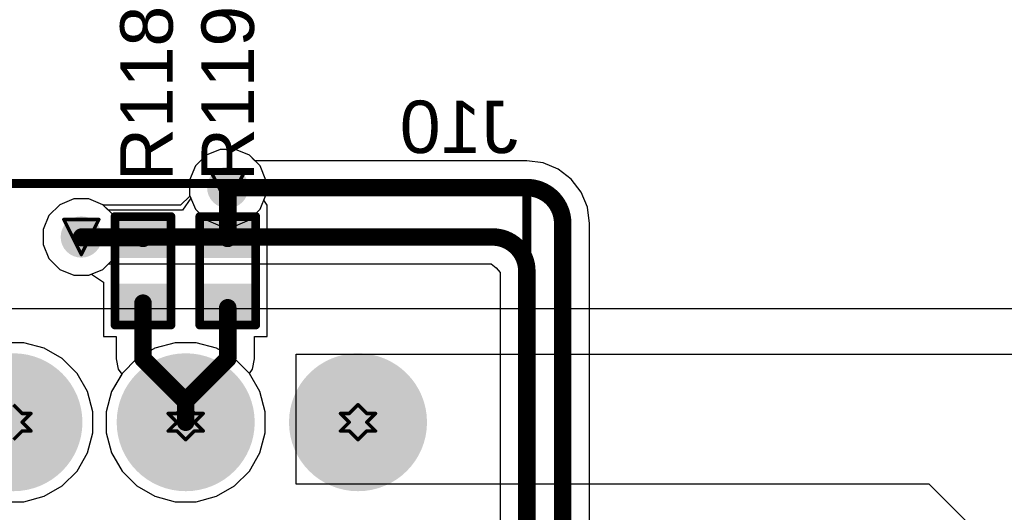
# Model space of a CAD drawing. Header units: inches. Extents: x 0 to 12.2, y 0 to 7.
# Tile 109 of 154: x 0.929 to 1.491, y 4.319 to 4.6. Entities that reach past the tile are written whole.
import ezdxf

# ---------------------------------------------------------------- set-up
doc = ezdxf.new("R2010")
doc.units = ezdxf.units.IN
doc.header["$MEASUREMENT"] = 0
for name, color, linetype in [('Bottom Layer', 5, 'Continuous'), ('Bottom Overlay', 54, 'Continuous'), ('Bottom Solder', 6, 'Continuous'), ('Drill Drawing', 1, 'Continuous'), ('Layer 1', 16, 'Continuous'), ('Layer 2', 76, 'Continuous'), ('Multi-Layer', 9, 'Continuous'), ('Pad Holes', 156, 'Continuous'), ('Top Layer', 1, 'Continuous'), ('Top Overlay', 2, 'Continuous'), ('Top Paste', 8, 'Continuous'), ('Top Solder', 216, 'Continuous'), ('Via Holes', 16, 'Continuous')]:
    doc.layers.add(name, color=color, linetype=linetype)
doc.styles.add('Arial', font='txt', dxfattribs={"height": 0.2})

# ---------------------------------------------------------------- blocks, each defined once
blk = doc.blocks.new('R___0402_52')
at = {"layer": 'Top Layer'}
for points in [[(-0.0275, -0.0125), (-0.0275, 0.0125), (-0.0095, 0.0125), (-0.0095, -0.0125)], [(0.0095, -0.0125), (0.0095, 0.0125), (0.0275, 0.0125), (0.0275, -0.0125)]]:
    blk.add_hatch(color=1, dxfattribs=at).paths.add_polyline_path(points)
at = {"layer": 'Top Paste'}
for points in [[(-0.0275, -0.0125), (-0.0275, 0.0125), (-0.0095, 0.0125), (-0.0095, -0.0125)], [(0.0095, -0.0125), (0.0095, 0.0125), (0.0275, 0.0125), (0.0275, -0.0125)]]:
    blk.add_hatch(color=8, dxfattribs=at).paths.add_polyline_path(points)
at = {"layer": 'Top Solder'}
for points in [[(-0.02967, -0.01467), (-0.02967, 0.01467), (-0.00733, 0.01467), (-0.00733, -0.01467)], [(0.00733, -0.01467), (0.00733, 0.01467), (0.02967, 0.01467), (0.02967, -0.01467)]]:
    blk.add_hatch(color=216, dxfattribs=at).paths.add_polyline_path(points)
at = {"layer": 'Top Overlay'}
for points, const_width in [([(-0.031, 0.016), (0.031, 0.016)], 0.005), ([(-0.031, 0.016), (-0.031, -0.016)], 0.005), ([(0.031, 0.016), (0.031, -0.016)], 0.005), ([(-0.031, -0.016), (0.031, -0.016)], 0.005), ([(-0.032, -0.017), (0.032, -0.017)], 0.000127)]:
    blk.add_lwpolyline(points, dxfattribs=dict(at, const_width=const_width))
for points, const_width in [([(-0.03225, 0.016, 1), (-0.02975, 0.016, 1)], 0.0025), ([(-0.03225, 0.016, 1), (-0.02975, 0.016, 1)], 0.0025), ([(0.02975, 0.016, 1), (0.03225, 0.016, 1)], 0.0025), ([(0.02975, 0.016, 1), (0.03225, 0.016, 1)], 0.0025), ([(-0.03225, -0.016, 1), (-0.02975, -0.016, 1)], 0.0025), ([(-0.03225, -0.016, 1), (-0.02975, -0.016, 1)], 0.0025), ([(0.02975, -0.016, 1), (0.03225, -0.016, 1)], 0.0025), ([(0.02975, -0.016, 1), (0.03225, -0.016, 1)], 0.0025), ([(-0.03203, -0.017, 1), (-0.03197, -0.017, 1)], 0.0000635), ([(0.03197, -0.017, 1), (0.03203, -0.017, 1)], 0.0000635)]:
    blk.add_lwpolyline(points, format="xyb", close=True, dxfattribs=dict(at, const_width=const_width))
blk = doc.blocks.new('R___0402_53')
at = {"layer": 'Top Layer'}
for points in [[(-0.0275, -0.0125), (-0.0275, 0.0125), (-0.0095, 0.0125), (-0.0095, -0.0125)], [(0.0095, -0.0125), (0.0095, 0.0125), (0.0275, 0.0125), (0.0275, -0.0125)]]:
    blk.add_hatch(color=1, dxfattribs=at).paths.add_polyline_path(points)
at = {"layer": 'Top Paste'}
for points in [[(-0.0275, -0.0125), (-0.0275, 0.0125), (-0.0095, 0.0125), (-0.0095, -0.0125)], [(0.0095, -0.0125), (0.0095, 0.0125), (0.0275, 0.0125), (0.0275, -0.0125)]]:
    blk.add_hatch(color=8, dxfattribs=at).paths.add_polyline_path(points)
at = {"layer": 'Top Solder'}
for points in [[(-0.02967, -0.01467), (-0.02967, 0.01467), (-0.00733, 0.01467), (-0.00733, -0.01467)], [(0.00733, -0.01467), (0.00733, 0.01467), (0.02967, 0.01467), (0.02967, -0.01467)]]:
    blk.add_hatch(color=216, dxfattribs=at).paths.add_polyline_path(points)
at = {"layer": 'Top Overlay'}
for points, const_width in [([(-0.031, 0.016), (-0.031, -0.016)], 0.005), ([(-0.031, 0.016), (0.031, 0.016)], 0.005), ([(0.031, 0.016), (0.031, -0.016)], 0.005), ([(-0.031, -0.016), (0.031, -0.016)], 0.005), ([(-0.032, -0.017), (0.032, -0.017)], 0.000127)]:
    blk.add_lwpolyline(points, dxfattribs=dict(at, const_width=const_width))
for points, const_width in [([(-0.03225, 0.016, 1), (-0.02975, 0.016, 1)], 0.0025), ([(-0.03225, 0.016, 1), (-0.02975, 0.016, 1)], 0.0025), ([(0.02975, 0.016, 1), (0.03225, 0.016, 1)], 0.0025), ([(0.02975, 0.016, 1), (0.03225, 0.016, 1)], 0.0025), ([(-0.03225, -0.016, 1), (-0.02975, -0.016, 1)], 0.0025), ([(-0.03225, -0.016, 1), (-0.02975, -0.016, 1)], 0.0025), ([(0.02975, -0.016, 1), (0.03225, -0.016, 1)], 0.0025), ([(0.02975, -0.016, 1), (0.03225, -0.016, 1)], 0.0025), ([(-0.03203, -0.017, 1), (-0.03197, -0.017, 1)], 0.0000635), ([(0.03197, -0.017, 1), (0.03203, -0.017, 1)], 0.0000635)]:
    blk.add_lwpolyline(points, format="xyb", close=True, dxfattribs=dict(at, const_width=const_width))
blk = doc.blocks.new('B8B_XH_A_LF__SN__B_189')
at = {"layer": 'Bottom Layer'}
h = blk.add_hatch(color=5, dxfattribs=at)
edge = h.paths.add_edge_path()
edge.add_arc((0.14764, 0), 0.03543, 0, 360)
h = blk.add_hatch(color=5, dxfattribs=at)
edge = h.paths.add_edge_path()
edge.add_arc((0.24606, 0), 0.03543, 0, 360)
h = blk.add_hatch(color=5, dxfattribs=at)
edge = h.paths.add_edge_path()
edge.add_arc((0.34449, 0), 0.03543, 0, 360)
at = {"layer": 'Bottom Solder'}
h = blk.add_hatch(color=6, dxfattribs=at)
edge = h.paths.add_edge_path()
edge.add_arc((0.14764, 0), 0.03943, 0, 360)
h = blk.add_hatch(color=6, dxfattribs=at)
edge = h.paths.add_edge_path()
edge.add_arc((0.24606, 0), 0.03943, 0, 360)
h = blk.add_hatch(color=6, dxfattribs=at)
edge = h.paths.add_edge_path()
edge.add_arc((0.34449, 0), 0.03943, 0, 360)
at = {"layer": 'Layer 1'}
h = blk.add_hatch(color=16, dxfattribs=at)
edge = h.paths.add_edge_path()
edge.add_arc((0.14764, 0), 0.03543, 0, 360)
h = blk.add_hatch(color=16, dxfattribs=at)
edge = h.paths.add_edge_path()
edge.add_arc((0.24606, 0), 0.03543, 0, 360)
h = blk.add_hatch(color=16, dxfattribs=at)
edge = h.paths.add_edge_path()
edge.add_arc((0.34449, 0), 0.03543, 0, 360)
at = {"layer": 'Layer 2'}
h = blk.add_hatch(color=76, dxfattribs=at)
edge = h.paths.add_edge_path()
edge.add_arc((0.14764, 0), 0.03543, 0, 360)
h = blk.add_hatch(color=76, dxfattribs=at)
edge = h.paths.add_edge_path()
edge.add_arc((0.24606, 0), 0.03543, 0, 360)
h = blk.add_hatch(color=76, dxfattribs=at)
edge = h.paths.add_edge_path()
edge.add_arc((0.34449, 0), 0.03543, 0, 360)
at = {"layer": 'Multi-Layer'}
h = blk.add_hatch(color=9, dxfattribs=at)
edge = h.paths.add_edge_path()
edge.add_arc((0.14764, 0), 0.03543, 0, 360)
h = blk.add_hatch(color=9, dxfattribs=at)
edge = h.paths.add_edge_path()
edge.add_arc((0.24606, 0), 0.03543, 0, 360)
h = blk.add_hatch(color=9, dxfattribs=at)
edge = h.paths.add_edge_path()
edge.add_arc((0.34449, 0), 0.03543, 0, 360)
at = {"layer": 'Pad Holes'}
h = blk.add_hatch(color=7, dxfattribs=at)
edge = h.paths.add_edge_path()
edge.add_arc((0.14764, 0), 0.01969, 0, 360)
h = blk.add_hatch(color=7, dxfattribs=at)
edge = h.paths.add_edge_path()
edge.add_arc((0.24606, 0), 0.01969, 0, 360)
h = blk.add_hatch(color=7, dxfattribs=at)
edge = h.paths.add_edge_path()
edge.add_arc((0.34449, 0), 0.01969, 0, 360)
at = {"layer": 'Top Layer'}
h = blk.add_hatch(color=1, dxfattribs=at)
edge = h.paths.add_edge_path()
edge.add_arc((0.14764, 0), 0.03543, 0, 360)
h = blk.add_hatch(color=1, dxfattribs=at)
edge = h.paths.add_edge_path()
edge.add_arc((0.24606, 0), 0.03543, 0, 360)
h = blk.add_hatch(color=1, dxfattribs=at)
edge = h.paths.add_edge_path()
edge.add_arc((0.34449, 0), 0.03543, 0, 360)
at = {"layer": 'Top Solder'}
h = blk.add_hatch(color=216, dxfattribs=at)
edge = h.paths.add_edge_path()
edge.add_arc((0.14764, 0), 0.03943, 0, 360)
h = blk.add_hatch(color=216, dxfattribs=at)
edge = h.paths.add_edge_path()
edge.add_arc((0.24606, 0), 0.03943, 0, 360)
h = blk.add_hatch(color=216, dxfattribs=at)
edge = h.paths.add_edge_path()
edge.add_arc((0.34449, 0), 0.03943, 0, 360)
at = {"layer": 'Bottom Overlay', "const_width": 0.005}
for points in [[(-0.44094, 0.13652), (0.44094, 0.13652)], [(0.44094, -0.08986), (0.44094, 0.13652)]]:
    blk.add_lwpolyline(points, dxfattribs=at)
at = {"layer": 'Bottom Overlay', "const_width": 0.0025}
blk.add_lwpolyline([(0.43969, 0.13652, 1), (0.44219, 0.13652, 1)], format="xyb", close=True, dxfattribs=at)
blk.add_lwpolyline([(0.43969, 0.13652, 1), (0.44219, 0.13652, 1)], format="xyb", close=True, dxfattribs=at)

msp = doc.modelspace()

# ---------------------------------------------------------------- hatches: boundary and pattern name
at = {"layer": 'Bottom Layer'}
h = msp.add_hatch(color=5, dxfattribs=at)
edge = h.paths.add_edge_path()
edge.add_arc((1.04765, 4.50425), 0.01181, 0, 360)
h = msp.add_hatch(color=5, dxfattribs=at)
edge = h.paths.add_edge_path()
edge.add_arc((0.964, 4.476), 0.01181, 0, 360)
at = {"layer": 'Layer 1'}
h = msp.add_hatch(color=16, dxfattribs=at)
edge = h.paths.add_edge_path()
edge.add_arc((1.04765, 4.50425), 0.01181, 0, 360)
h = msp.add_hatch(color=16, dxfattribs=at)
edge = h.paths.add_edge_path()
edge.add_arc((0.964, 4.476), 0.01181, 0, 360)
at = {"layer": 'Layer 2'}
h = msp.add_hatch(color=76, dxfattribs=at)
edge = h.paths.add_edge_path()
edge.add_arc((1.04765, 4.50425), 0.01181, 0, 360)
h = msp.add_hatch(color=76, dxfattribs=at)
edge = h.paths.add_edge_path()
edge.add_arc((0.964, 4.476), 0.01181, 0, 360)
at = {"layer": 'Top Layer'}
h = msp.add_hatch(color=1, dxfattribs=at)
edge = h.paths.add_edge_path()
edge.add_arc((1.04765, 4.50425), 0.01181, 0, 360)
h = msp.add_hatch(color=1, dxfattribs=at)
edge = h.paths.add_edge_path()
edge.add_arc((0.964, 4.476), 0.01181, 0, 360)
at = {"layer": 'Via Holes'}
h = msp.add_hatch(color=7, dxfattribs=at)
edge = h.paths.add_edge_path()
edge.add_arc((1.04765, 4.50425), 0.00591, 0, 360)
h = msp.add_hatch(color=7, dxfattribs=at)
edge = h.paths.add_edge_path()
edge.add_arc((0.964, 4.476), 0.00591, 0, 360)

# ---------------------------------------------------------------- linework, layer by layer
at = {"layer": 'Bottom Layer'}
for p, q in [((1.0353, 4.52274), (1.02916, 4.51661)), ((1.04331, 4.52606), (1.0353, 4.52274)), ((1.05199, 4.52606), (1.04331, 4.52606)), ((1.06001, 4.52274), (1.05199, 4.52606)), ((1.0632, 4.51955), (1.06001, 4.52274)), ((1.2185, 4.51955), (1.0632, 4.51955)), ((1.22777, 4.51834), (1.2185, 4.51956)), ((1.2185, 4.51956), (1.2185, 4.51955)), ((1.2364, 4.51476), (1.22777, 4.51834)), ((1.02916, 4.51661), (1.02584, 4.50859)), ((1.24381, 4.50908), (1.2364, 4.51476)), ((1.02584, 4.50859), (1.02584, 4.49992)), ((1.2495, 4.50166), (1.24381, 4.50908)), ((1.02584, 4.49992), (1.02651, 4.49829)), ((1.25308, 4.49303), (1.2495, 4.50166)), ((0.95165, 4.49449), (0.94551, 4.48835)), ((0.95966, 4.49781), (0.95165, 4.49449)), ((0.96834, 4.49781), (0.95966, 4.49781)), ((0.97635, 4.49449), (0.96834, 4.49781)), ((0.97955, 4.49129), (0.97635, 4.49449)), ((1.02651, 4.49829), (1.02184, 4.49129)), ((1.02184, 4.49129), (0.97955, 4.49129)), ((1.2543, 4.48376), (1.25308, 4.49303)), ((0.94551, 4.48835), (0.94219, 4.48034)), ((1.25429, 4.29356), (1.25429, 4.48376)), ((1.25429, 4.48376), (1.2543, 4.48376)), ((0.94219, 4.48034), (0.94219, 4.47166)), ((0.94219, 4.47166), (0.94551, 4.46365)), ((0.94551, 4.46365), (0.95165, 4.45751)), ((0.97635, 4.45751), (0.97955, 4.46071)), ((0.97955, 4.46071), (1.19815, 4.46071)), ((1.19815, 4.46071), (1.20091, 4.45841)), ((0.95165, 4.45751), (0.95966, 4.45419)), ((0.96834, 4.45419), (0.97635, 4.45751)), ((1.20091, 4.45841), (1.20321, 4.45565)), ((1.20321, 4.45565), (1.20321, 4.30634)), ((0.95966, 4.45419), (0.96834, 4.45419)), ((0.93118, 4.41551), (0.91921, 4.41551)), ((0.94273, 4.41242), (0.93118, 4.41551)), ((1.01764, 4.41551), (1.00608, 4.41242)), ((1.0296, 4.41551), (1.01764, 4.41551)), ((1.04116, 4.41242), (1.0296, 4.41551)), ((0.95309, 4.40644), (0.94273, 4.41242)), ((1.00608, 4.41242), (0.99572, 4.40644)), ((1.05152, 4.40644), (1.04116, 4.41242)), ((0.96155, 4.39798), (0.95309, 4.40644)), ((0.99572, 4.40644), (0.98727, 4.39798)), ((1.05998, 4.39798), (1.05152, 4.40644)), ((0.96753, 4.38762), (0.96155, 4.39798)), ((0.98727, 4.39798), (0.98128, 4.38762)), ((1.06596, 4.38762), (1.05998, 4.39798)), ((0.97063, 4.37606), (0.96753, 4.38762)), ((0.98128, 4.38762), (0.97819, 4.37606)), ((1.06905, 4.37606), (1.06596, 4.38762)), ((0.97063, 4.3641), (0.97063, 4.37606)), ((0.97819, 4.37606), (0.97819, 4.3641)), ((1.06905, 4.3641), (1.06905, 4.37606)), ((0.96753, 4.35254), (0.97063, 4.3641)), ((0.97819, 4.3641), (0.98128, 4.35254)), ((1.06596, 4.35254), (1.06905, 4.3641)), ((0.96155, 4.34218), (0.96753, 4.35254)), ((0.98128, 4.35254), (0.98727, 4.34218)), ((1.05998, 4.34218), (1.06596, 4.35254)), ((0.95309, 4.33373), (0.96155, 4.34218)), ((0.98727, 4.34218), (0.99572, 4.33373)), ((1.05152, 4.33373), (1.05998, 4.34218)), ((0.94273, 4.32774), (0.95309, 4.33373)), ((0.99572, 4.33373), (1.00608, 4.32774)), ((1.04116, 4.32774), (1.05152, 4.33373)), ((0.93118, 4.32465), (0.94273, 4.32774)), ((1.00608, 4.32774), (1.01764, 4.32465)), ((1.0296, 4.32465), (1.04116, 4.32774)), ((0.91921, 4.32465), (0.93118, 4.32465)), ((1.01764, 4.32465), (1.0296, 4.32465))]:
    msp.add_line(p, q, dxfattribs=at)
at = {"layer": 'Bottom Layer', "const_width": 0.01}
for points in [[(1.04765, 4.50425), (1.2185, 4.50425)], [(1.23899, 4.29356), (1.23899, 4.48376)], [(0.9642, 4.476), (1.199, 4.476)], [(1.2185, 4.30634), (1.2185, 4.4565)]]:
    msp.add_lwpolyline(points, dxfattribs=at)
at = {"layer": 'Bottom Layer', "const_width": 0.005}
for points in [[(1.04515, 4.50425, 1), (1.05015, 4.50425, 1)], [(1.216, 4.50425, 1), (1.221, 4.50425, 1)], [(1.216, 4.50425, 1), (1.221, 4.50425, 1)], [(1.23649, 4.48376, 1), (1.24149, 4.48376, 1)], [(1.23649, 4.48376, 1), (1.24149, 4.48376, 1)], [(0.9617, 4.476, 1), (0.9667, 4.476, 1)], [(1.1965, 4.476, 1), (1.2015, 4.476, 1)], [(1.1965, 4.476, 1), (1.2015, 4.476, 1)], [(1.216, 4.4565, 1), (1.221, 4.4565, 1)], [(1.216, 4.4565, 1), (1.221, 4.4565, 1)]]:
    msp.add_lwpolyline(points, format="xyb", close=True, dxfattribs=at)
at = {"layer": 'Bottom Layer', "const_width": 0.01}
for points in [[(1.2185, 4.50425, -0.414214), (1.23899, 4.48376)], [(1.199, 4.476, -0.414214), (1.2185, 4.4565)]]:
    msp.add_lwpolyline(points, format="xyb", dxfattribs=at)
at = {"layer": 'Drill Drawing', "const_width": 0.002}
for points in [[(1.03765, 4.51425), (1.05765, 4.51425)], [(1.03765, 4.51425), (1.04765, 4.49425)], [(1.04765, 4.49425), (1.05765, 4.51425)], [(0.954, 4.486), (0.974, 4.486)], [(0.954, 4.486), (0.964, 4.466)], [(0.964, 4.466), (0.974, 4.486)], [(0.9252, 4.38008), (0.9302, 4.37508)], [(0.9302, 4.37508), (0.9352, 4.37508)], [(0.9302, 4.37008), (0.9352, 4.37508)], [(1.01362, 4.37508), (1.01862, 4.37008)], [(1.01362, 4.37508), (1.01862, 4.37508)], [(1.01862, 4.37508), (1.02362, 4.38008)], [(1.02362, 4.38008), (1.02862, 4.37508)], [(1.02862, 4.37508), (1.03362, 4.37508)], [(1.02862, 4.37008), (1.03362, 4.37508)], [(1.11205, 4.37508), (1.11705, 4.37008)], [(1.11205, 4.37508), (1.11705, 4.37508)], [(1.11705, 4.37508), (1.12205, 4.38008)], [(1.12205, 4.38008), (1.12705, 4.37508)], [(1.12705, 4.37508), (1.13205, 4.37508)], [(1.12705, 4.37008), (1.13205, 4.37508)], [(0.9302, 4.37008), (0.9352, 4.36508)], [(1.01362, 4.36508), (1.01862, 4.37008)], [(1.02862, 4.37008), (1.03362, 4.36508)], [(1.11205, 4.36508), (1.11705, 4.37008)], [(1.12705, 4.37008), (1.13205, 4.36508)], [(0.9252, 4.36008), (0.9302, 4.36508)], [(0.9302, 4.36508), (0.9352, 4.36508)], [(1.01362, 4.36508), (1.01862, 4.36508)], [(1.01862, 4.36508), (1.02362, 4.36008)], [(1.02362, 4.36008), (1.02862, 4.36508)], [(1.02862, 4.36508), (1.03362, 4.36508)], [(1.11205, 4.36508), (1.11705, 4.36508)], [(1.11705, 4.36508), (1.12205, 4.36008)], [(1.12205, 4.36008), (1.12705, 4.36508)], [(1.12705, 4.36508), (1.13205, 4.36508)]]:
    msp.add_lwpolyline(points, dxfattribs=at)
at = {"layer": 'Drill Drawing', "const_width": 0.001}
for points in [[(1.03715, 4.51425, 1), (1.03815, 4.51425, 1)], [(1.03715, 4.51425, 1), (1.03815, 4.51425, 1)], [(1.05715, 4.51425, 1), (1.05815, 4.51425, 1)], [(1.05715, 4.51425, 1), (1.05815, 4.51425, 1)], [(1.04715, 4.49425, 1), (1.04815, 4.49425, 1)], [(1.04715, 4.49425, 1), (1.04815, 4.49425, 1)], [(0.9535, 4.486, 1), (0.9545, 4.486, 1)], [(0.9535, 4.486, 1), (0.9545, 4.486, 1)], [(0.9735, 4.486, 1), (0.9745, 4.486, 1)], [(0.9735, 4.486, 1), (0.9745, 4.486, 1)], [(0.9635, 4.466, 1), (0.9645, 4.466, 1)], [(0.9635, 4.466, 1), (0.9645, 4.466, 1)], [(0.9297, 4.37508, 1), (0.9307, 4.37508, 1)], [(0.9297, 4.37508, 1), (0.9307, 4.37508, 1)], [(0.9347, 4.37508, 1), (0.9357, 4.37508, 1)], [(0.9347, 4.37508, 1), (0.9357, 4.37508, 1)], [(1.01312, 4.37508, 1), (1.01412, 4.37508, 1)], [(1.01312, 4.37508, 1), (1.01412, 4.37508, 1)], [(1.01812, 4.37508, 1), (1.01912, 4.37508, 1)], [(1.01812, 4.37508, 1), (1.01912, 4.37508, 1)], [(1.02312, 4.38008, 1), (1.02412, 4.38008, 1)], [(1.02312, 4.38008, 1), (1.02412, 4.38008, 1)], [(1.02812, 4.37508, 1), (1.02912, 4.37508, 1)], [(1.02812, 4.37508, 1), (1.02912, 4.37508, 1)], [(1.03312, 4.37508, 1), (1.03412, 4.37508, 1)], [(1.03312, 4.37508, 1), (1.03412, 4.37508, 1)], [(1.11155, 4.37508, 1), (1.11255, 4.37508, 1)], [(1.11155, 4.37508, 1), (1.11255, 4.37508, 1)], [(1.11655, 4.37508, 1), (1.11755, 4.37508, 1)], [(1.11655, 4.37508, 1), (1.11755, 4.37508, 1)], [(1.12155, 4.38008, 1), (1.12255, 4.38008, 1)], [(1.12155, 4.38008, 1), (1.12255, 4.38008, 1)], [(1.12655, 4.37508, 1), (1.12755, 4.37508, 1)], [(1.12655, 4.37508, 1), (1.12755, 4.37508, 1)], [(1.13155, 4.37508, 1), (1.13255, 4.37508, 1)], [(1.13155, 4.37508, 1), (1.13255, 4.37508, 1)], [(0.9297, 4.37008, 1), (0.9307, 4.37008, 1)], [(0.9297, 4.37008, 1), (0.9307, 4.37008, 1)], [(1.01812, 4.37008, 1), (1.01912, 4.37008, 1)], [(1.01812, 4.37008, 1), (1.01912, 4.37008, 1)], [(1.02812, 4.37008, 1), (1.02912, 4.37008, 1)], [(1.02812, 4.37008, 1), (1.02912, 4.37008, 1)], [(1.11655, 4.37008, 1), (1.11755, 4.37008, 1)], [(1.11655, 4.37008, 1), (1.11755, 4.37008, 1)], [(1.12655, 4.37008, 1), (1.12755, 4.37008, 1)], [(1.12655, 4.37008, 1), (1.12755, 4.37008, 1)], [(0.9297, 4.36508, 1), (0.9307, 4.36508, 1)], [(0.9297, 4.36508, 1), (0.9307, 4.36508, 1)], [(0.9347, 4.36508, 1), (0.9357, 4.36508, 1)], [(0.9347, 4.36508, 1), (0.9357, 4.36508, 1)], [(1.01312, 4.36508, 1), (1.01412, 4.36508, 1)], [(1.01312, 4.36508, 1), (1.01412, 4.36508, 1)], [(1.01812, 4.36508, 1), (1.01912, 4.36508, 1)], [(1.01812, 4.36508, 1), (1.01912, 4.36508, 1)], [(1.02812, 4.36508, 1), (1.02912, 4.36508, 1)], [(1.02812, 4.36508, 1), (1.02912, 4.36508, 1)], [(1.03312, 4.36508, 1), (1.03412, 4.36508, 1)], [(1.03312, 4.36508, 1), (1.03412, 4.36508, 1)], [(1.11155, 4.36508, 1), (1.11255, 4.36508, 1)], [(1.11155, 4.36508, 1), (1.11255, 4.36508, 1)], [(1.11655, 4.36508, 1), (1.11755, 4.36508, 1)], [(1.11655, 4.36508, 1), (1.11755, 4.36508, 1)], [(1.12655, 4.36508, 1), (1.12755, 4.36508, 1)], [(1.12655, 4.36508, 1), (1.12755, 4.36508, 1)], [(1.13155, 4.36508, 1), (1.13255, 4.36508, 1)], [(1.13155, 4.36508, 1), (1.13255, 4.36508, 1)], [(1.02312, 4.36008, 1), (1.02412, 4.36008, 1)], [(1.02312, 4.36008, 1), (1.02412, 4.36008, 1)], [(1.12155, 4.36008, 1), (1.12255, 4.36008, 1)], [(1.12155, 4.36008, 1), (1.12255, 4.36008, 1)]]:
    msp.add_lwpolyline(points, format="xyb", close=True, dxfattribs=at)
at = {"layer": 'Layer 1'}
for p, q in [((1.0353, 4.52274), (1.02916, 4.51661)), ((1.04331, 4.52606), (1.0353, 4.52274)), ((1.05199, 4.52606), (1.04331, 4.52606)), ((1.06001, 4.52274), (1.05199, 4.52606)), ((1.06614, 4.51661), (1.06001, 4.52274)), ((1.02916, 4.51661), (1.02584, 4.50859)), ((1.06946, 4.50859), (1.06614, 4.51661)), ((1.02584, 4.50859), (1.02584, 4.49992)), ((1.06946, 4.49992), (1.06946, 4.50859)), ((1.02584, 4.49992), (1.02916, 4.4919)), ((1.06614, 4.4919), (1.06946, 4.49992)), ((0.95165, 4.49449), (0.94551, 4.48835)), ((0.95966, 4.49781), (0.95165, 4.49449)), ((0.96834, 4.49781), (0.95966, 4.49781)), ((0.97635, 4.49449), (0.96834, 4.49781)), ((0.98249, 4.48835), (0.97635, 4.49449)), ((1.02916, 4.4919), (1.0353, 4.48576)), ((1.06001, 4.48576), (1.06614, 4.4919)), ((0.94551, 4.48835), (0.94219, 4.48034)), ((0.98581, 4.48034), (0.98249, 4.48835)), ((1.0353, 4.48576), (1.04331, 4.48244)), ((1.05199, 4.48244), (1.06001, 4.48576)), ((0.94219, 4.48034), (0.94219, 4.47166)), ((0.98581, 4.47166), (0.98581, 4.48034)), ((1.04331, 4.48244), (1.05199, 4.48244)), ((0.94219, 4.47166), (0.94551, 4.46365)), ((0.98249, 4.46365), (0.98581, 4.47166)), ((0.94551, 4.46365), (0.95165, 4.45751)), ((0.97635, 4.45751), (0.98249, 4.46365)), ((0.95165, 4.45751), (0.95966, 4.45419)), ((0.96834, 4.45419), (0.97635, 4.45751)), ((0.95966, 4.45419), (0.96834, 4.45419)), ((0.93118, 4.41551), (0.91921, 4.41551)), ((0.94273, 4.41242), (0.93118, 4.41551)), ((1.01764, 4.41551), (1.00608, 4.41242)), ((1.0296, 4.41551), (1.01764, 4.41551)), ((1.04116, 4.41242), (1.0296, 4.41551)), ((0.95309, 4.40644), (0.94273, 4.41242)), ((1.00608, 4.41242), (0.99572, 4.40644)), ((1.05152, 4.40644), (1.04116, 4.41242)), ((0.96155, 4.39798), (0.95309, 4.40644)), ((0.99572, 4.40644), (0.98727, 4.39798)), ((1.05998, 4.39798), (1.05152, 4.40644)), ((0.96753, 4.38762), (0.96155, 4.39798)), ((0.98727, 4.39798), (0.98128, 4.38762)), ((1.06596, 4.38762), (1.05998, 4.39798)), ((0.97063, 4.37606), (0.96753, 4.38762)), ((0.98128, 4.38762), (0.97819, 4.37606)), ((1.06905, 4.37606), (1.06596, 4.38762)), ((0.97063, 4.3641), (0.97063, 4.37606)), ((0.97819, 4.37606), (0.97819, 4.3641)), ((1.06905, 4.3641), (1.06905, 4.37606)), ((0.96753, 4.35254), (0.97063, 4.3641)), ((0.97819, 4.3641), (0.98128, 4.35254)), ((1.06596, 4.35254), (1.06905, 4.3641)), ((0.96155, 4.34218), (0.96753, 4.35254)), ((0.98128, 4.35254), (0.98727, 4.34218)), ((1.05998, 4.34218), (1.06596, 4.35254)), ((0.95309, 4.33373), (0.96155, 4.34218)), ((0.98727, 4.34218), (0.99572, 4.33373)), ((1.05152, 4.33373), (1.05998, 4.34218)), ((0.94273, 4.32774), (0.95309, 4.33373)), ((0.99572, 4.33373), (1.00608, 4.32774)), ((1.04116, 4.32774), (1.05152, 4.33373)), ((0.93118, 4.32465), (0.94273, 4.32774)), ((1.00608, 4.32774), (1.01764, 4.32465)), ((1.0296, 4.32465), (1.04116, 4.32774)), ((0.91921, 4.32465), (0.93118, 4.32465)), ((1.01764, 4.32465), (1.0296, 4.32465))]:
    msp.add_line(p, q, dxfattribs=at)
at = {"layer": 'Layer 2'}
for p, q in [((1.0353, 4.52274), (1.02916, 4.51661)), ((1.04331, 4.52606), (1.0353, 4.52274)), ((1.05199, 4.52606), (1.04331, 4.52606)), ((1.06001, 4.52274), (1.05199, 4.52606)), ((1.06614, 4.51661), (1.06001, 4.52274)), ((1.02916, 4.51661), (1.02584, 4.50859)), ((1.06946, 4.50859), (1.06614, 4.51661)), ((1.02584, 4.50859), (1.02584, 4.49992)), ((1.06946, 4.49992), (1.06946, 4.50859)), ((1.02584, 4.49992), (1.02916, 4.4919)), ((1.06614, 4.4919), (1.06946, 4.49992)), ((0.95165, 4.49449), (0.94551, 4.48835)), ((0.95966, 4.49781), (0.95165, 4.49449)), ((0.96834, 4.49781), (0.95966, 4.49781)), ((0.97635, 4.49449), (0.96834, 4.49781)), ((0.98249, 4.48835), (0.97635, 4.49449)), ((1.02916, 4.4919), (1.0353, 4.48576)), ((1.06001, 4.48576), (1.06614, 4.4919)), ((0.94551, 4.48835), (0.94219, 4.48034)), ((0.98581, 4.48034), (0.98249, 4.48835)), ((1.0353, 4.48576), (1.04331, 4.48244)), ((1.05199, 4.48244), (1.06001, 4.48576)), ((0.94219, 4.48034), (0.94219, 4.47166)), ((0.98581, 4.47166), (0.98581, 4.48034)), ((1.04331, 4.48244), (1.05199, 4.48244)), ((0.94219, 4.47166), (0.94551, 4.46365)), ((0.98249, 4.46365), (0.98581, 4.47166)), ((0.94551, 4.46365), (0.95165, 4.45751)), ((0.97635, 4.45751), (0.98249, 4.46365)), ((0.95165, 4.45751), (0.95966, 4.45419)), ((0.96834, 4.45419), (0.97635, 4.45751)), ((0.95966, 4.45419), (0.96834, 4.45419)), ((2.315, 4.435), (0.38539, 4.435)), ((1.08677, 4.33465), (1.08677, 4.409)), ((1.08677, 4.409), (2.297, 4.409)), ((1.44835, 4.33465), (1.08677, 4.33465)), ((1.47843, 4.30457), (1.44835, 4.33465))]:
    msp.add_line(p, q, dxfattribs=at)
at = {"layer": 'Top Layer'}
for p, q in [((1.0353, 4.52274), (1.02916, 4.51661)), ((1.04331, 4.52606), (1.0353, 4.52274)), ((1.05199, 4.52606), (1.04331, 4.52606)), ((1.06001, 4.52274), (1.05199, 4.52606)), ((1.06614, 4.51661), (1.06001, 4.52274)), ((1.02916, 4.51661), (1.02584, 4.50859)), ((1.06946, 4.50859), (1.06614, 4.51661)), ((1.02584, 4.50859), (1.02584, 4.49992)), ((1.06946, 4.49992), (1.06946, 4.50859)), ((1.02584, 4.49992), (1.02605, 4.4994)), ((1.06826, 4.49702), (1.06946, 4.49992)), ((0.95165, 4.49449), (0.94551, 4.48835)), ((0.95966, 4.49781), (0.95165, 4.49449)), ((0.96834, 4.49781), (0.95966, 4.49781)), ((0.97635, 4.49449), (0.96834, 4.49781)), ((0.97648, 4.49439), (0.97635, 4.49449)), ((0.97673, 4.49419), (0.97648, 4.49439)), ((1.02605, 4.4994), (1.02063, 4.49419)), ((1.07015, 4.49419), (1.06826, 4.49702)), ((1.02063, 4.49419), (0.97673, 4.49419)), ((0.97673, 4.49419), (0.97673, 4.49419)), ((1.07015, 4.45619), (1.07015, 4.49419)), ((1.07015, 4.49419), (1.07015, 4.49419)), ((0.94551, 4.48835), (0.94219, 4.48034)), ((0.94219, 4.48034), (0.94219, 4.47166)), ((0.94219, 4.47166), (0.94551, 4.46365)), ((0.94551, 4.46365), (0.95165, 4.45751)), ((0.95165, 4.45751), (0.95966, 4.45419)), ((1.07015, 4.41919), (1.07015, 4.45619)), ((0.95966, 4.45419), (0.96834, 4.45419)), ((0.96834, 4.45419), (0.96973, 4.45476)), ((0.96973, 4.45476), (0.97673, 4.45009)), ((0.97673, 4.45009), (0.97673, 4.41919)), ((0.93118, 4.41551), (0.91921, 4.41551)), ((0.94273, 4.41242), (0.93118, 4.41551)), ((0.97673, 4.41919), (0.98393, 4.41919)), ((0.98393, 4.41919), (0.98393, 4.40637)), ((1.06295, 4.40637), (1.06295, 4.41919)), ((1.06295, 4.41919), (1.07015, 4.41919)), ((0.95309, 4.40644), (0.94273, 4.41242)), ((0.96155, 4.39798), (0.95309, 4.40644)), ((0.98393, 4.40637), (0.9851, 4.40052)), ((1.06178, 4.40052), (1.06295, 4.40637)), ((0.9851, 4.40052), (0.98705, 4.3976)), ((1.06003, 4.39789), (1.06178, 4.40052)), ((0.96753, 4.38762), (0.96155, 4.39798)), ((0.98705, 4.3976), (0.98128, 4.38762)), ((1.06596, 4.38762), (1.06003, 4.39789)), ((0.97063, 4.37606), (0.96753, 4.38762)), ((0.98128, 4.38762), (0.97819, 4.37606)), ((1.06905, 4.37606), (1.06596, 4.38762)), ((0.97063, 4.3641), (0.97063, 4.37606)), ((0.97819, 4.37606), (0.97819, 4.3641)), ((1.06905, 4.3641), (1.06905, 4.37606)), ((0.96753, 4.35254), (0.97063, 4.3641)), ((0.97819, 4.3641), (0.98128, 4.35254)), ((1.06596, 4.35254), (1.06905, 4.3641)), ((0.96155, 4.34218), (0.96753, 4.35254)), ((0.98128, 4.35254), (0.98727, 4.34218)), ((1.05998, 4.34218), (1.06596, 4.35254)), ((0.95309, 4.33373), (0.96155, 4.34218)), ((0.98727, 4.34218), (0.99572, 4.33373)), ((1.05152, 4.33373), (1.05998, 4.34218)), ((0.94273, 4.32774), (0.95309, 4.33373)), ((0.99572, 4.33373), (1.00608, 4.32774)), ((1.04116, 4.32774), (1.05152, 4.33373)), ((0.93118, 4.32465), (0.94273, 4.32774)), ((1.00608, 4.32774), (1.01764, 4.32465)), ((1.0296, 4.32465), (1.04116, 4.32774)), ((0.91921, 4.32465), (0.93118, 4.32465)), ((1.01764, 4.32465), (1.0296, 4.32465))]:
    msp.add_line(p, q, dxfattribs=at)
at = {"layer": 'Top Layer', "const_width": 0.01}
for points in [[(1.04765, 4.47519), (1.04765, 4.50425)], [(0.9644, 4.4756), (0.99883, 4.4756)], [(0.99883, 4.4756), (0.99923, 4.47519)], [(0.99923, 4.40637), (0.99923, 4.43819)], [(1.04765, 4.40637), (1.04765, 4.43555)], [(0.99923, 4.40637), (1.02362, 4.38198)], [(1.02362, 4.38234), (1.04765, 4.40637)], [(1.02362, 4.37008), (1.02362, 4.38234)], [(1.02362, 4.37008), (1.02362, 4.38198)]]:
    msp.add_lwpolyline(points, dxfattribs=at)
at = {"layer": 'Top Layer', "const_width": 0.005}
for points in [[(1.04515, 4.50425, 1), (1.05015, 4.50425, 1)], [(0.9619, 4.4756, 1), (0.9669, 4.4756, 1)], [(0.99633, 4.4756, 1), (1.00133, 4.4756, 1)], [(0.99633, 4.4756, 1), (1.00133, 4.4756, 1)], [(0.99673, 4.47519, 1), (1.00173, 4.47519, 1)], [(1.04515, 4.47519, 1), (1.05015, 4.47519, 1)], [(0.99673, 4.43819, 1), (1.00173, 4.43819, 1)], [(1.04515, 4.43555, 1), (1.05015, 4.43555, 1)], [(0.99673, 4.40637, 1), (1.00173, 4.40637, 1)], [(0.99673, 4.40637, 1), (1.00173, 4.40637, 1)], [(1.04515, 4.40637, 1), (1.05015, 4.40637, 1)], [(1.04515, 4.40637, 1), (1.05015, 4.40637, 1)], [(1.02112, 4.38234, 1), (1.02612, 4.38234, 1)], [(1.02112, 4.38234, 1), (1.02612, 4.38234, 1)], [(1.02112, 4.38198, 1), (1.02612, 4.38198, 1)], [(1.02112, 4.38198, 1), (1.02612, 4.38198, 1)], [(1.02112, 4.37008, 1), (1.02612, 4.37008, 1)], [(1.02112, 4.37008, 1), (1.02612, 4.37008, 1)]]:
    msp.add_lwpolyline(points, format="xyb", close=True, dxfattribs=at)

# ---------------------------------------------------------------- block references
msp.add_blockref('B8B_XH_A_LF__SN__B_189', (0.77756, 4.37008))
at = {"rotation": 90}
for name, p in [('R___0402_53', (0.99923, 4.45669)), ('R___0402_52', (1.04765, 4.45669))]:
    msp.add_blockref(name, p, dxfattribs=at)

# ---------------------------------------------------------------- texts
at = {"layer": 'Bottom Overlay', "style": 'Arial', "text_generation_flag": 2}
msp.add_text('J10', height=0.03, dxfattribs=at).set_placement((1.21349, 4.524))
at = {"layer": 'Top Overlay', "style": 'Arial'}
for s, p in [('R118', (1.01623, 4.50802)), ('R119', (1.06264, 4.50802))]:
    msp.add_text(s, height=0.03, rotation=90, dxfattribs=at).set_placement(p)

doc.saveas('drawing.dxf')
